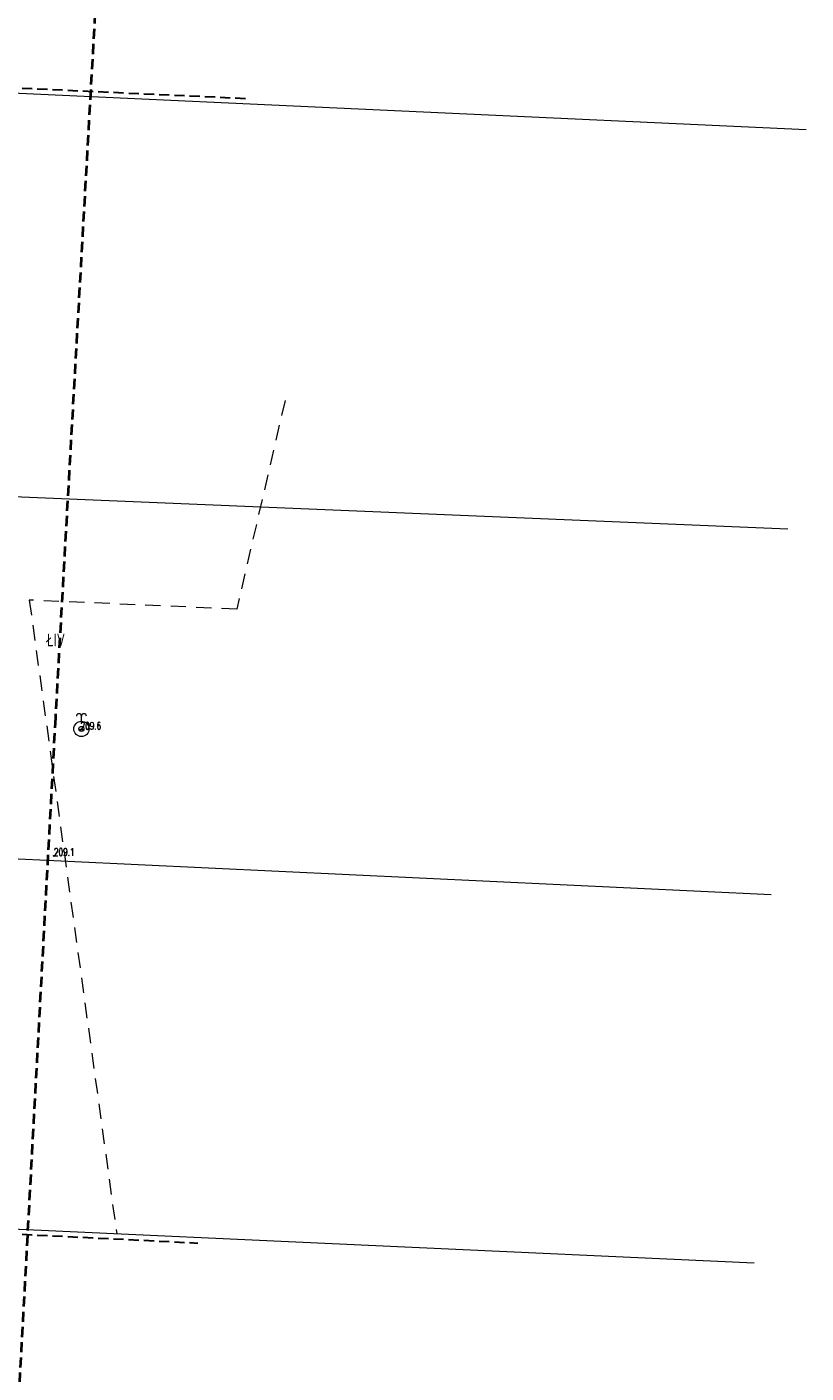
# Model space of a CAD drawing. Header units: metres. Extents: x 7496982 to 7497528, y 5603168 to 5605598.
# Tile 28 of 74: x 7497189 to 7497266, y 5603756 to 5603888. Entities that reach past the tile are written whole.
import ezdxf
from ezdxf.enums import TextEntityAlignment as Align

# ---------------------------------------------------------------- set-up
doc = ezdxf.new("R2010")
doc.units = ezdxf.units.M
doc.header["$MEASUREMENT"] = 0
for name, pattern in [('2', [1.5, 1, -0.5]), ('4', [2.5, 1.5, -1]), ('GDE', [0])]:
    doc.linetypes.add(name, pattern=pattern)
doc.layers.get('0').update_dxf_attribs({"color": 250, "linetype": 'CONTINUOUS', "lineweight": 100})
for name, color, linetype, lineweight in [('EDZPD_L_0', 3, 'GDE', 18), ('EKLTK_T_0', 90, 'CONTINUOUS', 25), ('EUZPU_L_0', 90, '4', 18), ('OTR_T_1', 7, 'CONTINUOUS', 18), ('PLAN_L_0', 214, '2', 30), ('SUW_T_1', 7, 'CONTINUOUS', 18), ('ZAKRES_L_0', 1, '2', 40), ('ZAKRES_L_0_a', 1, '2', 40)]:
    doc.layers.add(name, color=color, linetype=linetype, lineweight=lineweight)
doc.styles.get("Standard").update_dxf_attribs({"font": 'Simplex.SHX', "width": 0.75})

# ---------------------------------------------------------------- blocks, each defined once
blk = doc.blocks.new('1_SUWG')
at = {"linetype": 'Continuous'}
blk.add_line((0, 0.75), (0, 1.25), dxfattribs=at)
for radius in [0.75, 0.25]:
    blk.add_circle((0, 0), radius, dxfattribs=at)
for centre in [(-0.25, 1.25), (0.25, 1.25)]:
    blk.add_arc(centre, 0.25, 0, 180, dxfattribs=at)
blk = doc.blocks.new('2_OTRN')
at = {"linetype": 'Continuous'}
blk.add_circle((0, 0), 0.045, dxfattribs=at)

msp = doc.modelspace()

# ---------------------------------------------------------------- linework, layer by layer
at = {"layer": 'EDZPD_L_0', "linetype": 'GDE'}
for p, q in [((7497152.14, 5603883.53), (7497265.53395, 5603878.26828)), ((7497263.73753, 5603838.96371), (7497153.15, 5603843.59)), ((7497151.46, 5603808.28), (7497262.09464, 5603803.01847)), ((7497260.43821, 5603766.77703), (7497146.45, 5603772.01))]:
    msp.add_line(p, q, dxfattribs=at)
at = {"layer": 'EUZPU_L_0', "linetype": '4'}
for p, q in [((7497214.29231, 5603851.61894), (7497209.54551, 5603831.0922)), ((7497209.54551, 5603831.0922), (7497189.14706, 5603831.99025)), ((7497189.14706, 5603831.99025), (7497197.74366, 5603769.65521))]:
    msp.add_line(p, q, dxfattribs=at)
at = {"layer": 'PLAN_L_0', "linetype": '2'}
for p, q in [((7497210.40654, 5603881.30389), (7497152.26925, 5603883.97074)), ((7497146.4817, 5603771.71292), (7497205.73422, 5603768.75514))]:
    msp.add_line(p, q, dxfattribs=at)
at = {"layer": 'ZAKRES_L_0', "linetype": '2'}
for p, q in [((7497199.8975, 5603966.06505), (7497191.70897, 5603820.41364)), ((7497191.70897, 5603820.41364), (7497184.55766, 5603688.02735))]:
    msp.add_line(p, q, dxfattribs=at)
at = {"layer": 'ZAKRES_L_0_a', "linetype": '2'}
for p, q in [((7497199.8975, 5603966.06505), (7497191.70897, 5603820.41364)), ((7497191.70897, 5603820.41364), (7497184.55766, 5603688.02735))]:
    msp.add_line(p, q, dxfattribs=at)

# ---------------------------------------------------------------- block references
at = {"layer": 'OTR_T_1'}
for p in [(7497194.18631, 5603819.24655), (7497191.57, 5603806.83)]:
    msp.add_blockref('2_OTRN', p, dxfattribs=at)
at = {"layer": 'SUW_T_1'}
msp.add_blockref('1_SUWG', (7497194.27295, 5603819.31566), dxfattribs=at)

# ---------------------------------------------------------------- texts
at = {"layer": 'EKLTK_T_0', "width": 0.7}
msp.add_text('ŁIV', height=1.25001, dxfattribs=at).set_placement((7497190.87476, 5603828.69835), align=Align.TOP_LEFT)
at = {"layer": 'OTR_T_1', "lineweight": 9, "width": 0.7}
for s, p in [('209.6', (7497194.18631, 5603819.24655)), ('209.1', (7497191.57, 5603806.83))]:
    msp.add_text(s, height=0.75, dxfattribs=at).set_placement(p)

doc.saveas('drawing.dxf')
